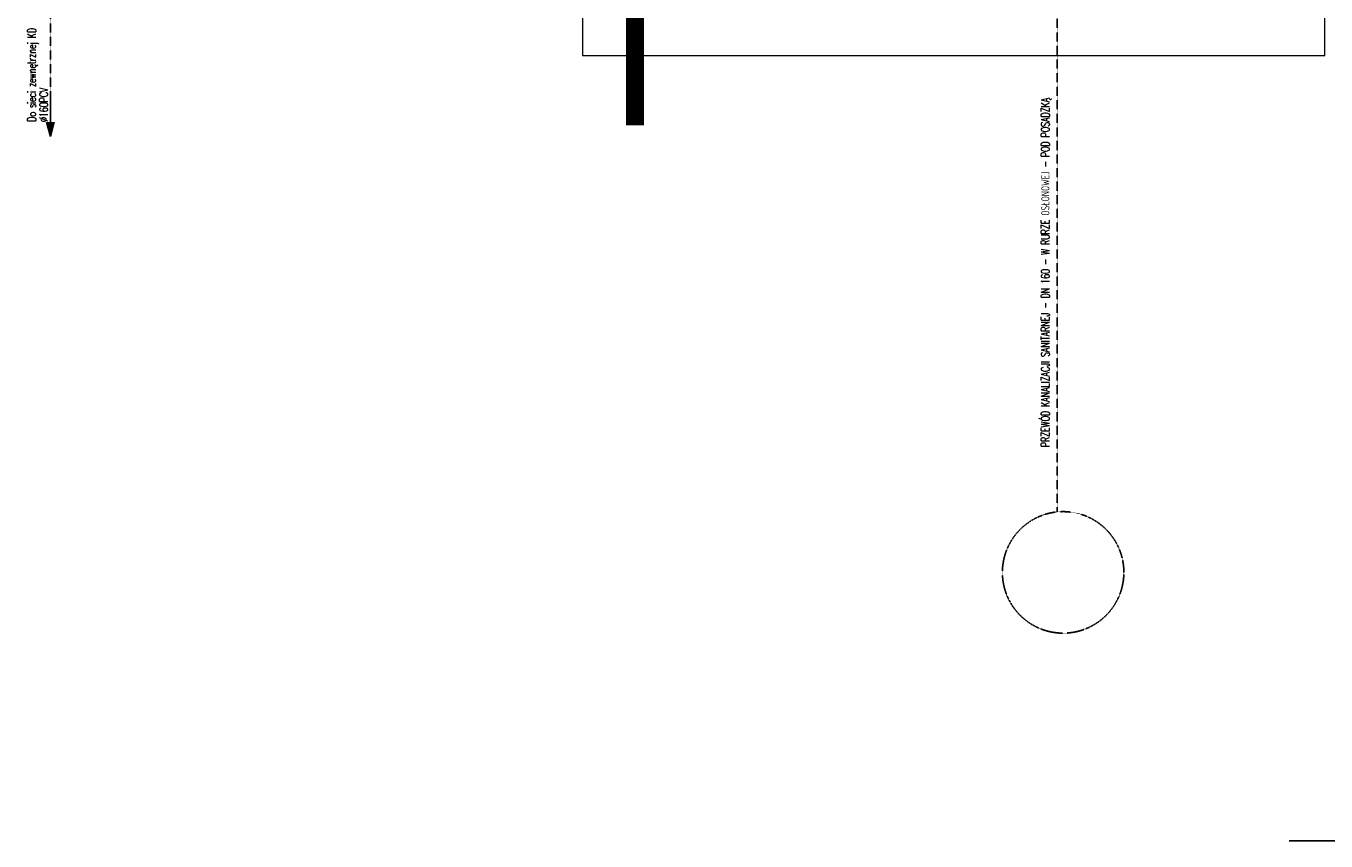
# Model space of a CAD drawing. Header units: inches. Extents: x -145354 to -97635, y 38777 to 78670.
# Tile 6 of 231: x -144716 to -143289, y 42204 to 43098. Entities that reach past the tile are written whole.
import ezdxf

# ---------------------------------------------------------------- set-up
doc = ezdxf.new("R2010")
doc.units = ezdxf.units.IN
doc.header["$MEASUREMENT"] = 0
doc.linetypes.add('DASHED', pattern=[0.75, 0.5, -0.25])
doc.layers.add('0-sekcje', color=1, linetype='Continuous', lineweight=18)
for name, color, linetype in [('E35', 6, 'Continuous'), ('etapowanie', 142, 'Continuous'), ('Ins-kan', 54, 'Continuous'), ('ins-kan-deszcz', 132, 'Continuous'), ('Ins-kan-opis', 54, 'Continuous')]:
    doc.layers.add(name, color=color, linetype=linetype)
doc.styles.add('ROMANS', font='romans', dxfattribs={"width": 0.85})

msp = doc.modelspace()

# ---------------------------------------------------------------- hatches: boundary and pattern name
at = {"layer": 'ins-kan-deszcz', "linetype": 'Continuous', "ltscale": 0.5}
msp.add_hatch(color=256, dxfattribs=at).paths.add_polyline_path([(-144693.38, 42993.13), (-144685.04, 42993.13), (-144689.21, 42977.09)])

# ---------------------------------------------------------------- linework, layer by layer
at = {"layer": '0-sekcje'}
msp.add_lwpolyline([(-144105.21, 43066.16), (-144105.21, 43066.16), (-144105.21, 43066.16), (-143290.21, 43066.16), (-143290.21, 43116.16), (-144105.21, 43116.16), (-144105.21, 43066.16)], dxfattribs=at)
at = {"layer": 'E35', "linetype": 'Continuous', "ltscale": 100}
msp.add_line((-143329.46, 42204.14), (-143000, 42204.14), dxfattribs=at)
at = {"layer": 'etapowanie', "linetype": 'DASHED', "const_width": 20}
msp.add_lwpolyline([(-144047.51, 44661.15), (-144047.51, 42989.56)], dxfattribs=at)
at = {"layer": 'Ins-kan', "linetype": 'DASHED', "ltscale": 0.5}
msp.add_line((-143584.21, 44403.16), (-143584.21, 42565.23), dxfattribs=at)
msp.add_circle((-143577.55, 42498.89), 66.67, dxfattribs=at)
at = {"layer": 'ins-kan-deszcz', "linetype": 'DASHED', "ltscale": 0.5}
msp.add_line((-144689.21, 43165.41), (-144689.21, 43024.32), dxfattribs=at)
at = {"layer": 'ins-kan-deszcz', "linetype": 'Continuous', "ltscale": 0.5}
for p, q in [((-144689.21, 43024.32), (-144689.21, 42977.09)), ((-144689.21, 42977.09), (-144693.38, 42993.13)), ((-144689.21, 42977.09), (-144685.04, 42993.13))]:
    msp.add_line(p, q, dxfattribs=at)

# ---------------------------------------------------------------- texts
at = {"layer": 'ins-kan-deszcz', "linetype": 'DASHED', "ltscale": 0.5, "style": 'ROMANS', "width": 0.7}
for s, p in [('Do sieci zewnętrznej KD', (-144705.25, 42993.4, 0)), ('%%C160PCV', (-144692.09, 42993.1, 0))]:
    msp.add_text(s, height=9, rotation=90, dxfattribs=at).set_placement(p)
at = {"layer": 'Ins-kan-opis', "linetype": 'DASHED', "ltscale": 0.5, "style": 'ROMANS', "width": 0.7}
msp.add_text('PRZEWÓD KANALIZACJI SANITARNEJ - DN 160 - W RURZE OSŁONOWEJ - POD POSADZKĄ', height=9, rotation=90, dxfattribs=at).set_placement((-143592.59, 42636.33, -68.18))

doc.saveas('drawing.dxf')
